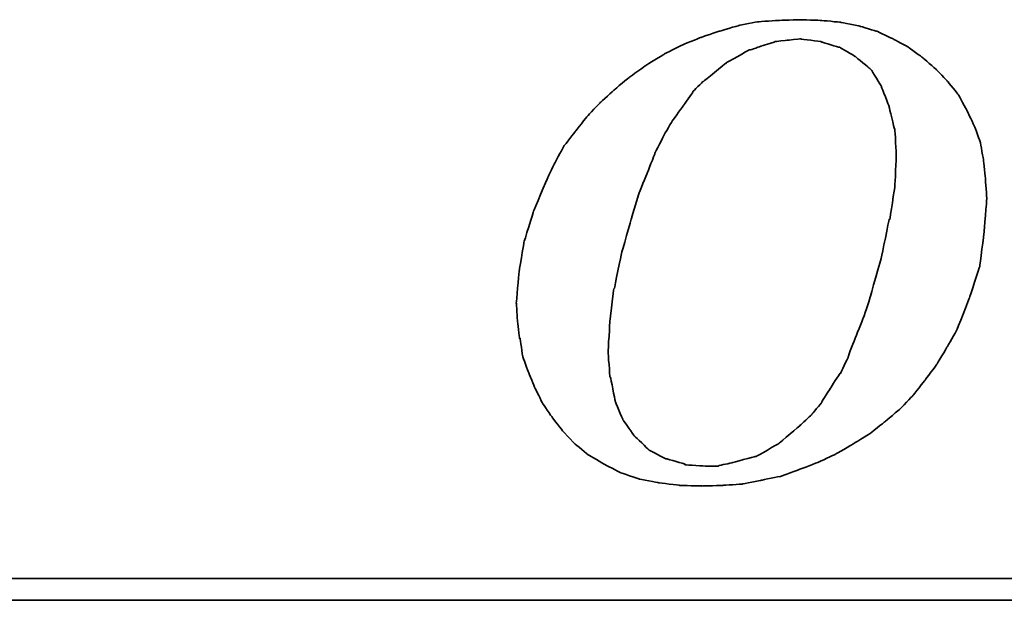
# Model space of a CAD drawing. Header units: millimetres. Extents: x 1 to 139, y 1 to 85.
# Tile 33 of 49: x 122.61 to 124.77, y 41.61 to 42.88. Entities that reach past the tile are written whole.
import ezdxf

# ---------------------------------------------------------------- set-up
doc = ezdxf.new("R2010")
doc.units = ezdxf.units.MM
doc.header["$LTSCALE"] = 0.05
doc.layers.add('DIM', color=4, linetype='CONTINUOUS')
doc.layers.add('layer 1', color=7, linetype='CONTINUOUS')

# ---------------------------------------------------------------- blocks, each defined once
blk = doc.blocks.new('TBI MOTION logo(完整正式版)')
at = {"layer": 'layer 1', "color": 22, "lineweight": 35}
for points, knots in [([(-11.34375, -6.98375), (-11.34375, -6.98375), (-10.91375, -7.43875), (-10.91375, -7.43875), (-10.91375, -7.43875), (-10.91375, -7.43875), (-10.38625, -7.87125), (-10.38625, -7.87125), (-10.38625, -7.87125), (-10.38625, -7.87125), (-9.81125, -8.20375), (-9.81125, -8.20375), (-9.81125, -8.20375), (-9.81125, -8.20375), (-9.21125, -8.51875), (-9.21125, -8.51875), (-9.21125, -8.51875), (-9.21125, -8.51875), (-8.51625, -8.75875), (-8.51625, -8.75875), (-8.51625, -8.75875), (-8.51625, -8.75875), (-7.77125, -8.90375), (-7.77125, -8.90375), (-7.77125, -8.90375), (-7.77125, -8.90375), (-6.97875, -8.99875), (-6.97875, -8.99875), (-6.97875, -8.99875), (-6.97875, -8.99875), (-6.14125, -9.02375), (-6.14125, -9.02375), (-6.14125, -9.02375), (-6.14125, -9.02375), (-5.37125, -8.99875), (-5.37125, -8.99875), (-5.37125, -8.99875), (-5.37125, -8.99875), (-4.65375, -8.94875), (-4.65375, -8.94875), (-4.65375, -8.94875), (-4.65375, -8.94875), (-3.93375, -8.80625), (-3.93375, -8.80625), (-3.93375, -8.80625), (-3.93375, -8.80625), (-3.21375, -8.66375), (-3.21375, -8.66375), (-3.21375, -8.66375), (-3.21375, -8.66375), (-2.49375, -8.39875), (-2.49375, -8.39875), (-2.49375, -8.39875), (-2.49375, -8.39875), (-1.79875, -8.13375), (-1.79875, -8.13375), (-1.79875, -8.13375), (-1.79875, -8.13375), (-1.17375, -7.84375), (-1.17375, -7.84375), (-1.17375, -7.84375), (-1.17375, -7.84375), (-0.52375, -7.46375), (-0.52375, -7.46375), (-0.52375, -7.46375), (-0.52375, -7.46375), (0.10124, -7.07875), (0.10124, -7.07875), (0.10124, -7.07875), (0.10124, -7.07875), (0.67625, -6.62375), (0.67625, -6.62375), (0.67625, -6.62375), (0.67625, -6.62375), (1.24874, -6.14375), (1.24874, -6.14375), (1.24874, -6.14375), (1.24874, -6.14375), (1.72874, -5.64125), (1.72874, -5.64125), (1.72874, -5.64125), (1.72874, -5.64125), (2.18624, -5.06375), (2.18624, -5.06375), (2.18624, -5.06375), (2.18624, -5.06375), (2.61625, -4.48874), (2.61625, -4.48874), (2.61625, -4.48874), (2.61625, -4.48874), (3.00125, -3.83874), (3.00125, -3.83874), (3.00125, -3.83874), (3.00125, -3.83874), (3.36124, -3.21374), (3.36124, -3.21374), (3.36124, -3.21374), (3.36124, -3.21374), (3.84374, -1.99125), (3.84374, -1.99125), (3.84374, -1.99125), (3.84374, -1.99125), (4.22625, -0.81875), (4.22625, -0.81875), (4.22625, -0.81875), (4.22625, -0.81875), (4.39125, 0.45624), (4.39125, 0.45624), (4.39125, 0.45624), (4.39125, 0.45624), (4.48874, 1.70124), (4.48874, 1.70124), (4.48874, 1.70124), (4.48874, 1.70124), (4.43874, 2.44625), (4.43874, 2.44625), (4.43874, 2.44625), (4.43874, 2.44625), (4.36874, 3.14125), (4.36874, 3.14125), (4.36874, 3.14125), (4.36874, 3.14125), (4.25125, 3.81125), (4.25125, 3.81125), (4.25125, 3.81125), (4.25125, 3.81125), (4.03124, 4.41125), (4.03124, 4.41125), (4.03124, 4.41125), (4.03124, 4.41125), (3.74374, 5.01125), (3.74374, 5.01125), (3.74374, 5.01125), (3.74374, 5.01125), (3.43124, 5.58875), (3.43124, 5.58875), (3.43124, 5.58875), (3.43124, 5.58875), (3.02625, 6.09125), (3.02625, 6.09125), (3.02625, 6.09125), (3.02625, 6.09125), (2.59374, 6.54875), (2.59374, 6.54875), (2.59374, 6.54875), (2.59374, 6.54875), (2.09124, 6.98125), (2.09124, 6.98125), (2.09124, 6.98125), (2.09124, 6.98125), (1.56124, 7.36625), (1.56124, 7.36625), (1.56124, 7.36625), (1.56124, 7.36625), (0.98624, 7.67625), (0.98624, 7.67625), (0.98624, 7.67625), (0.98624, 7.67625), (0.38624, 7.96375), (0.38624, 7.96375), (0.38624, 7.96375), (0.38624, 7.96375), (-0.25875, 8.15625), (-0.25875, 8.15625), (-0.25875, 8.15625), (-0.25875, 8.15625), (-0.98125, 8.30125), (-0.98125, 8.30125), (-0.98125, 8.30125), (-0.98125, 8.30125), (-1.70124, 8.37125), (-1.70124, 8.37125), (-1.70124, 8.37125), (-1.70124, 8.37125), (-2.49375, 8.39624), (-2.49375, 8.39624), (-2.49375, 8.39624), (-2.49375, 8.39624), (-3.28625, 8.37125), (-3.28625, 8.37125), (-3.28625, 8.37125), (-3.28625, 8.37125), (-4.05125, 8.32125), (-4.05125, 8.32125), (-4.05125, 8.32125), (-4.05125, 8.32125), (-4.77375, 8.18125), (-4.77375, 8.18125), (-4.77375, 8.18125), (-4.77375, 8.18125), (-5.51625, 7.96375), (-5.51625, 7.96375), (-5.51625, 7.96375), (-5.51625, 7.96375), (-6.21125, 7.72625), (-6.21125, 7.72625), (-6.21125, 7.72625), (-6.21125, 7.72625), (-6.92875, 7.43625), (-6.92875, 7.43625), (-6.92875, 7.43625), (-6.92875, 7.43625), (-7.57875, 7.10125), (-7.57875, 7.10125), (-7.57875, 7.10125), (-7.57875, 7.10125), (-8.24875, 6.69125), (-8.24875, 6.69125), (-8.24875, 6.69125), (-8.24875, 6.69125), (-8.84875, 6.26125), (-8.84875, 6.26125), (-8.84875, 6.26125), (-8.84875, 6.26125), (-9.42625, 5.78125), (-9.42625, 5.78125), (-9.42625, 5.78125), (-9.42625, 5.78125), (-9.95375, 5.30125), (-9.95375, 5.30125), (-9.95375, 5.30125), (-9.95375, 5.30125), (-10.43375, 4.79624), (-10.43375, 4.79624), (-10.43375, 4.79624), (-10.43375, 4.79624), (-10.88875, 4.22125), (-10.88875, 4.22125), (-10.88875, 4.22125), (-10.88875, 4.22125), (-11.29875, 3.69375), (-11.29875, 3.69375), (-11.29875, 3.69375), (-11.29875, 3.69375), (-11.63375, 3.09125), (-11.63375, 3.09125), (-11.63375, 3.09125), (-11.63375, 3.09125), (-11.91875, 2.49625), (-11.91875, 2.49625), (-11.91875, 2.49625), (-11.91875, 2.49625), (-12.44875, 1.24625), (-12.44875, 1.24625), (-12.44875, 1.24625), (-12.44875, 1.24625), (-12.80875, 0.06874), (-12.80875, 0.06874), (-12.80875, 0.06874), (-12.80875, 0.06874), (-12.99875, -1.07875), (-12.99875, -1.07875), (-12.99875, -1.07875), (-12.99875, -1.07875), (-13.09375, -2.18375), (-13.09375, -2.18375), (-13.09375, -2.18375), (-13.09375, -2.18375), (-13.04875, -2.85375), (-13.04875, -2.85375), (-13.04875, -2.85375), (-13.04875, -2.85375), (-12.97375, -3.50375), (-12.97375, -3.50375), (-12.97375, -3.50375), (-12.97375, -3.50375), (-12.95375, -3.50375), (-12.95375, -3.50375), (-12.95375, -3.50375), (-12.95375, -3.50375), (-12.85375, -4.17375), (-12.85375, -4.17375), (-12.85375, -4.17375), (-12.85375, -4.17375), (-12.63875, -4.77624), (-12.63875, -4.77624), (-12.63875, -4.77624), (-12.63875, -4.77624), (-12.39875, -5.35125), (-12.39875, -5.35125), (-12.39875, -5.35125), (-12.39875, -5.35125), (-12.11375, -5.92875), (-12.11375, -5.92875), (-12.11375, -5.92875), (-12.11375, -5.92875), (-11.75375, -6.45375), (-11.75375, -6.45375), (-11.75375, -6.45375), (-11.75375, -6.45375), (-11.34375, -6.98375), (-11.34375, -6.98375)], [0, 0, 0, 0, 0.01369863, 0.01369863, 0.01369863, 0.01369864, 0.02739726, 0.02739726, 0.02739726, 0.02739727, 0.04109589, 0.04109589, 0.04109589, 0.0410959, 0.05479452, 0.05479452, 0.05479452, 0.05479453, 0.06849315, 0.06849315, 0.06849315, 0.06849316, 0.08219178, 0.08219178, 0.08219178, 0.08219179, 0.09589041, 0.09589041, 0.09589041, 0.09589042, 0.10958904, 0.10958904, 0.10958904, 0.10958905, 0.12328767, 0.12328767, 0.12328767, 0.12328768, 0.1369863, 0.1369863, 0.1369863, 0.13698631, 0.15068493, 0.15068493, 0.15068493, 0.15068494, 0.16438356, 0.16438356, 0.16438356, 0.16438357, 0.17808219, 0.17808219, 0.17808219, 0.1780822, 0.19178082, 0.19178082, 0.19178082, 0.19178083, 0.20547945, 0.20547945, 0.20547945, 0.20547946, 0.21917808, 0.21917808, 0.21917808, 0.21917809, 0.23287671, 0.23287671, 0.23287671, 0.23287672, 0.24657534, 0.24657534, 0.24657534, 0.24657535, 0.26027397, 0.26027397, 0.26027397, 0.26027398, 0.2739726, 0.2739726, 0.2739726, 0.27397261, 0.28767123, 0.28767123, 0.28767123, 0.28767124, 0.30136986, 0.30136986, 0.30136986, 0.30136987, 0.31506849, 0.31506849, 0.31506849, 0.3150685, 0.32876712, 0.32876712, 0.32876712, 0.32876713, 0.34246575, 0.34246575, 0.34246575, 0.34246576, 0.35616438, 0.35616438, 0.35616438, 0.35616439, 0.36986301, 0.36986301, 0.36986301, 0.36986302, 0.38356164, 0.38356164, 0.38356164, 0.38356165, 0.39726027, 0.39726027, 0.39726027, 0.39726028, 0.4109589, 0.4109589, 0.4109589, 0.41095891, 0.42465753, 0.42465753, 0.42465753, 0.42465754, 0.43835616, 0.43835616, 0.43835616, 0.43835617, 0.45205479, 0.45205479, 0.45205479, 0.4520548, 0.46575342, 0.46575342, 0.46575342, 0.46575343, 0.47945205, 0.47945205, 0.47945205, 0.47945206, 0.49315068, 0.49315068, 0.49315068, 0.49315069, 0.50684932, 0.50684932, 0.50684932, 0.50684933, 0.52054795, 0.52054795, 0.52054795, 0.52054796, 0.53424658, 0.53424658, 0.53424658, 0.53424659, 0.54794521, 0.54794521, 0.54794521, 0.54794522, 0.56164384, 0.56164384, 0.56164384, 0.56164385, 0.57534247, 0.57534247, 0.57534247, 0.57534248, 0.5890411, 0.5890411, 0.5890411, 0.58904111, 0.60273973, 0.60273973, 0.60273973, 0.60273974, 0.61643836, 0.61643836, 0.61643836, 0.61643837, 0.63013699, 0.63013699, 0.63013699, 0.630137, 0.64383562, 0.64383562, 0.64383562, 0.64383563, 0.65753425, 0.65753425, 0.65753425, 0.65753426, 0.67123288, 0.67123288, 0.67123288, 0.67123289, 0.68493151, 0.68493151, 0.68493151, 0.68493152, 0.69863014, 0.69863014, 0.69863014, 0.69863015, 0.71232877, 0.71232877, 0.71232877, 0.71232878, 0.7260274, 0.7260274, 0.7260274, 0.72602741, 0.73972603, 0.73972603, 0.73972603, 0.73972604, 0.75342466, 0.75342466, 0.75342466, 0.75342467, 0.76712329, 0.76712329, 0.76712329, 0.7671233, 0.78082192, 0.78082192, 0.78082192, 0.78082193, 0.79452055, 0.79452055, 0.79452055, 0.79452056, 0.80821918, 0.80821918, 0.80821918, 0.80821919, 0.82191781, 0.82191781, 0.82191781, 0.82191782, 0.83561644, 0.83561644, 0.83561644, 0.83561645, 0.84931507, 0.84931507, 0.84931507, 0.84931508, 0.8630137, 0.8630137, 0.8630137, 0.86301371, 0.87671233, 0.87671233, 0.87671233, 0.87671234, 0.89041096, 0.89041096, 0.89041096, 0.89041097, 0.90410959, 0.90410959, 0.90410959, 0.9041096, 0.91780822, 0.91780822, 0.91780822, 0.91780823, 0.93150685, 0.93150685, 0.93150685, 0.93150686, 0.94520548, 0.94520548, 0.94520548, 0.94520549, 0.95890411, 0.95890411, 0.95890411, 0.95890412, 0.97260274, 0.97260274, 0.97260274, 0.97260275, 0.98630137, 0.98630137, 0.98630137, 0.98630138, 1, 1, 1, 1]), ([(-8.77875, 1.03124), (-8.77875, 1.03124), (-8.51625, 1.89625), (-8.51625, 1.89625), (-8.51625, 1.89625), (-8.51625, 1.89625), (-8.20375, 2.66375), (-8.20375, 2.66375), (-8.20375, 2.66375), (-8.20375, 2.66375), (-7.91625, 3.38125), (-7.91625, 3.38125), (-7.91625, 3.38125), (-7.91625, 3.38125), (-7.91625, 3.40624), (-7.91625, 3.40624), (-7.91625, 3.40624), (-7.91625, 3.40624), (-7.57875, 4.07624), (-7.57875, 4.07624), (-7.57875, 4.07624), (-7.57875, 4.07624), (-7.24375, 4.65125), (-7.24375, 4.65125), (-7.24375, 4.65125), (-7.24375, 4.65125), (-7.21875, 4.65125), (-7.21875, 4.65125), (-7.21875, 4.65125), (-7.21875, 4.65125), (-7.21875, 4.67624), (-7.21875, 4.67624), (-7.21875, 4.67624), (-7.21875, 4.67624), (-6.83625, 5.20375), (-6.83625, 5.20375), (-6.83625, 5.20375), (-6.83625, 5.20375), (-6.49875, 5.68625), (-6.49875, 5.68625), (-6.49875, 5.68625), (-6.49875, 5.68625), (-6.49875, 5.70625), (-6.49875, 5.70625), (-6.49875, 5.70625), (-6.49875, 5.70625), (-6.11625, 6.09125), (-6.11625, 6.09125), (-6.11625, 6.09125), (-6.11625, 6.09125), (-6.09125, 6.09125), (-6.09125, 6.09125), (-6.09125, 6.09125), (-6.09125, 6.09125), (-5.27375, 6.76625), (-5.27375, 6.76625), (-5.27375, 6.76625), (-5.27375, 6.76625), (-5.24875, 6.76625), (-5.24875, 6.76625), (-5.24875, 6.76625), (-5.24875, 6.76625), (-5.24875, 6.78625), (-5.24875, 6.78625), (-5.24875, 6.78625), (-5.24875, 6.78625), (-4.38875, 7.26624), (-4.38875, 7.26624), (-4.38875, 7.26624), (-4.38875, 7.26624), (-4.36125, 7.26624), (-4.36125, 7.26624), (-4.36125, 7.26624), (-4.36125, 7.26624), (-3.93375, 7.41125), (-3.93375, 7.41125), (-3.93375, 7.41125), (-3.93375, 7.41125), (-3.47375, 7.55625), (-3.47375, 7.55625), (-3.47375, 7.55625), (-3.47375, 7.55625), (-3.45375, 7.55625), (-3.45375, 7.55625), (-3.45375, 7.55625), (-3.45375, 7.55625), (-3.42875, 7.58124), (-3.42875, 7.58124), (-3.42875, 7.58124), (-3.42875, 7.58124), (-2.97375, 7.62625), (-2.97375, 7.62625), (-2.97375, 7.62625), (-2.97375, 7.62625), (-2.49375, 7.67625), (-2.49375, 7.67625), (-2.49375, 7.67625), (-2.49375, 7.67625), (-2.46875, 7.67625), (-2.46875, 7.67625), (-2.46875, 7.67625), (-2.46875, 7.67625), (-1.70124, 7.58124), (-1.70124, 7.58124), (-1.70124, 7.58124), (-1.70124, 7.58124), (-1.67875, 7.55625), (-1.67875, 7.55625), (-1.67875, 7.55625), (-1.67875, 7.55625), (-1.65375, 7.55625), (-1.65375, 7.55625), (-1.65375, 7.55625), (-1.65375, 7.55625), (-1.03125, 7.36625), (-1.03125, 7.36625), (-1.03125, 7.36625), (-1.03125, 7.36625), (-1.00625, 7.36625), (-1.00625, 7.36625), (-1.00625, 7.36625), (-1.00625, 7.36625), (-0.43124, 7.02624), (-0.43124, 7.02624), (-0.43124, 7.02624), (-0.43124, 7.02624), (-0.40625, 7.00624), (-0.40625, 7.00624), (-0.40625, 7.00624), (-0.40625, 7.00624), (0.12124, 6.57124), (0.12124, 6.57124), (0.12124, 6.57124), (0.12124, 6.57124), (0.14624, 6.54875), (0.14624, 6.54875), (0.14624, 6.54875), (0.14624, 6.54875), (0.17124, 6.52375), (0.17124, 6.52375), (0.17124, 6.52375), (0.17124, 6.52375), (0.55625, 5.89875), (0.55625, 5.89875), (0.55625, 5.89875), (0.55625, 5.89875), (0.55625, 5.87625), (0.55625, 5.87625), (0.55625, 5.87625), (0.55625, 5.87625), (0.84124, 5.15625), (0.84124, 5.15625), (0.84124, 5.15625), (0.84124, 5.15625), (0.84124, 5.13125), (0.84124, 5.13125), (0.84124, 5.13125), (0.84124, 5.13125), (1.03624, 4.31875), (1.03624, 4.31875), (1.03624, 4.31875), (1.03624, 4.31875), (1.05624, 4.31875), (1.05624, 4.31875), (1.05624, 4.31875), (1.05624, 4.31875), (1.05624, 4.29125), (1.05624, 4.29125), (1.05624, 4.29125), (1.05624, 4.29125), (1.10625, 3.33125), (1.10625, 3.33125), (1.10625, 3.33125), (1.10625, 3.33125), (1.10625, 3.30875), (1.10625, 3.30875), (1.10625, 3.30875), (1.10625, 3.30875), (1.05624, 2.20624), (1.05624, 2.20624), (1.05624, 2.20624), (1.05624, 2.20624), (1.05624, 2.18124), (1.05624, 2.18124), (1.05624, 2.18124), (1.05624, 2.18124), (0.86624, 0.93624), (0.86624, 0.93624), (0.86624, 0.93624), (0.86624, 0.93624), (0.84124, 0.93624), (0.84124, 0.93624), (0.84124, 0.93624), (0.84124, 0.93624), (0.55625, -0.45874), (0.55625, -0.45874), (0.55625, -0.45874), (0.55625, -0.45874), (0.12124, -1.99125), (0.12124, -1.99125), (0.12124, -1.99125), (0.12124, -1.99125), (0.12124, -2.01874), (0.12124, -2.01874), (0.12124, -2.01874), (0.12124, -2.01874), (-0.13874, -2.78375), (-0.13874, -2.78375), (-0.13874, -2.78375), (-0.13874, -2.78375), (-0.43124, -3.50375), (-0.43124, -3.50375), (-0.43124, -3.50375), (-0.43124, -3.50375), (-0.69375, -4.19875), (-0.69375, -4.19875), (-0.69375, -4.19875), (-0.69375, -4.19875), (-0.69375, -4.22375), (-0.69375, -4.22375), (-0.69375, -4.22375), (-0.69375, -4.22375), (-0.98125, -4.82374), (-0.98125, -4.82374), (-0.98125, -4.82374), (-0.98125, -4.82374), (-1.00625, -4.82374), (-1.00625, -4.82374), (-1.00625, -4.82374), (-1.00625, -4.82374), (-1.33875, -5.35125), (-1.33875, -5.35125), (-1.33875, -5.35125), (-1.33875, -5.35125), (-1.67875, -5.87875), (-1.67875, -5.87875), (-1.67875, -5.87875), (-1.67875, -5.87875), (-1.67875, -5.90375), (-1.67875, -5.90375), (-1.67875, -5.90375), (-1.67875, -5.90375), (-2.05875, -6.35875), (-2.05875, -6.35875), (-2.05875, -6.35875), (-2.05875, -6.35875), (-2.08375, -6.38375), (-2.08375, -6.38375), (-2.08375, -6.38375), (-2.08375, -6.38375), (-2.46875, -6.74375), (-2.46875, -6.74375), (-2.46875, -6.74375), (-2.46875, -6.74375), (-3.25875, -7.41625), (-3.25875, -7.41625), (-3.25875, -7.41625), (-3.25875, -7.41625), (-3.28625, -7.43875), (-3.28625, -7.43875), (-3.28625, -7.43875), (-3.28625, -7.43875), (-4.12375, -7.91875), (-4.12375, -7.91875), (-4.12375, -7.91875), (-4.12375, -7.91875), (-4.14875, -7.91875), (-4.14875, -7.91875), (-4.14875, -7.91875), (-4.14875, -7.91875), (-4.17125, -7.91875), (-4.17125, -7.91875), (-4.17125, -7.91875), (-4.17125, -7.91875), (-5.03375, -8.15875), (-5.03375, -8.15875), (-5.03375, -8.15875), (-5.03375, -8.15875), (-5.51625, -8.25625), (-5.51625, -8.25625), (-5.51625, -8.25625), (-5.51625, -8.25625), (-5.54125, -8.27875), (-5.54125, -8.27875), (-5.54125, -8.27875), (-5.54125, -8.27875), (-5.56375, -8.27875), (-5.56375, -8.27875), (-5.56375, -8.27875), (-5.56375, -8.27875), (-5.99625, -8.27875), (-5.99625, -8.27875), (-5.99625, -8.27875), (-5.99625, -8.27875), (-6.76375, -8.23125), (-6.76375, -8.23125), (-6.76375, -8.23125), (-6.76375, -8.23125), (-6.78875, -8.23125), (-6.78875, -8.23125), (-6.78875, -8.23125), (-6.78875, -8.23125), (-6.78875, -8.20375), (-6.78875, -8.20375), (-6.78875, -8.20375), (-6.78875, -8.20375), (-7.45875, -8.01375), (-7.45875, -8.01375), (-7.45875, -8.01375), (-7.45875, -8.01375), (-7.48375, -8.01375), (-7.48375, -8.01375), (-7.48375, -8.01375), (-7.48375, -8.01375), (-7.50875, -8.01375), (-7.50875, -8.01375), (-7.50875, -8.01375), (-7.50875, -8.01375), (-8.13125, -7.67875), (-8.13125, -7.67875), (-8.13125, -7.67875), (-8.13125, -7.67875), (-8.15625, -7.65375), (-8.15625, -7.65375), (-8.15625, -7.65375), (-8.15625, -7.65375), (-8.65875, -7.17375), (-8.65875, -7.17375), (-8.65875, -7.17375), (-8.65875, -7.17375), (-8.68375, -7.14875), (-8.68375, -7.14875), (-8.68375, -7.14875), (-8.68375, -7.14875), (-9.08875, -6.57375), (-9.08875, -6.57375), (-9.08875, -6.57375), (-9.08875, -6.57375), (-9.11375, -6.54875), (-9.11375, -6.54875), (-9.11375, -6.54875), (-9.11375, -6.54875), (-9.11375, -6.52875), (-9.11375, -6.52875), (-9.11375, -6.52875), (-9.11375, -6.52875), (-9.40375, -5.85375), (-9.40375, -5.85375), (-9.40375, -5.85375), (-9.40375, -5.85375), (-9.40375, -5.82875), (-9.40375, -5.82875), (-9.40375, -5.82875), (-9.40375, -5.82875), (-9.56875, -4.96875), (-9.56875, -4.96875), (-9.56875, -4.96875), (-9.56875, -4.96875), (-9.59375, -4.94375), (-9.59375, -4.94375), (-9.59375, -4.94375), (-9.59375, -4.94375), (-9.66375, -4.03375), (-9.66375, -4.03375), (-9.66375, -4.03375), (-9.66375, -4.03375), (-9.66375, -4.00875), (-9.66375, -4.00875), (-9.66375, -4.00875), (-9.66375, -4.00875), (-9.59375, -2.85375), (-9.59375, -2.85375), (-9.59375, -2.85375), (-9.59375, -2.85375), (-9.45125, -1.65875), (-9.45125, -1.65875), (-9.45125, -1.65875), (-9.45125, -1.65875), (-9.42625, -1.63375), (-9.42625, -1.63375), (-9.42625, -1.63375), (-9.42625, -1.63375), (-9.16125, -0.33875), (-9.16125, -0.33875), (-9.16125, -0.33875), (-9.16125, -0.33875), (-8.77875, 1.00624), (-8.77875, 1.00624), (-8.77875, 1.00624), (-8.77875, 1.00624), (-8.77875, 1.03124), (-8.77875, 1.03124)], [0, 0, 0, 0, 0.01020408, 0.01020408, 0.01020408, 0.01020409, 0.02040816, 0.02040816, 0.02040816, 0.02040817, 0.03061224, 0.03061224, 0.03061224, 0.03061225, 0.04081633, 0.04081633, 0.04081633, 0.04081634, 0.05102041, 0.05102041, 0.05102041, 0.05102042, 0.06122449, 0.06122449, 0.06122449, 0.0612245, 0.07142857, 0.07142857, 0.07142857, 0.07142858, 0.08163265, 0.08163265, 0.08163265, 0.08163266, 0.09183673, 0.09183673, 0.09183673, 0.09183674, 0.10204082, 0.10204082, 0.10204082, 0.10204083, 0.1122449, 0.1122449, 0.1122449, 0.11224491, 0.12244898, 0.12244898, 0.12244898, 0.12244899, 0.13265306, 0.13265306, 0.13265306, 0.13265307, 0.14285714, 0.14285714, 0.14285714, 0.14285715, 0.15306122, 0.15306122, 0.15306122, 0.15306123, 0.16326531, 0.16326531, 0.16326531, 0.16326532, 0.17346939, 0.17346939, 0.17346939, 0.1734694, 0.18367347, 0.18367347, 0.18367347, 0.18367348, 0.19387755, 0.19387755, 0.19387755, 0.19387756, 0.20408163, 0.20408163, 0.20408163, 0.20408164, 0.21428571, 0.21428571, 0.21428571, 0.21428572, 0.2244898, 0.2244898, 0.2244898, 0.22448981, 0.23469388, 0.23469388, 0.23469388, 0.23469389, 0.24489796, 0.24489796, 0.24489796, 0.24489797, 0.25510204, 0.25510204, 0.25510204, 0.25510205, 0.26530612, 0.26530612, 0.26530612, 0.26530613, 0.2755102, 0.2755102, 0.2755102, 0.27551021, 0.28571429, 0.28571429, 0.28571429, 0.2857143, 0.29591837, 0.29591837, 0.29591837, 0.29591838, 0.30612245, 0.30612245, 0.30612245, 0.30612246, 0.31632653, 0.31632653, 0.31632653, 0.31632654, 0.32653061, 0.32653061, 0.32653061, 0.32653062, 0.33673469, 0.33673469, 0.33673469, 0.3367347, 0.34693878, 0.34693878, 0.34693878, 0.34693879, 0.35714286, 0.35714286, 0.35714286, 0.35714287, 0.36734694, 0.36734694, 0.36734694, 0.36734695, 0.37755102, 0.37755102, 0.37755102, 0.37755103, 0.3877551, 0.3877551, 0.3877551, 0.38775511, 0.39795918, 0.39795918, 0.39795918, 0.39795919, 0.40816327, 0.40816327, 0.40816327, 0.40816328, 0.41836735, 0.41836735, 0.41836735, 0.41836736, 0.42857143, 0.42857143, 0.42857143, 0.42857144, 0.43877551, 0.43877551, 0.43877551, 0.43877552, 0.44897959, 0.44897959, 0.44897959, 0.4489796, 0.45918367, 0.45918367, 0.45918367, 0.45918368, 0.46938776, 0.46938776, 0.46938776, 0.46938777, 0.47959184, 0.47959184, 0.47959184, 0.47959185, 0.48979592, 0.48979592, 0.48979592, 0.48979593, 0.5, 0.5, 0.5, 0.50000001, 0.51020408, 0.51020408, 0.51020408, 0.51020409, 0.52040816, 0.52040816, 0.52040816, 0.52040817, 0.53061224, 0.53061224, 0.53061224, 0.53061225, 0.54081633, 0.54081633, 0.54081633, 0.54081634, 0.55102041, 0.55102041, 0.55102041, 0.55102042, 0.56122449, 0.56122449, 0.56122449, 0.5612245, 0.57142857, 0.57142857, 0.57142857, 0.57142858, 0.58163265, 0.58163265, 0.58163265, 0.58163266, 0.59183673, 0.59183673, 0.59183673, 0.59183674, 0.60204082, 0.60204082, 0.60204082, 0.60204083, 0.6122449, 0.6122449, 0.6122449, 0.61224491, 0.62244898, 0.62244898, 0.62244898, 0.62244899, 0.63265306, 0.63265306, 0.63265306, 0.63265307, 0.64285714, 0.64285714, 0.64285714, 0.64285715, 0.65306122, 0.65306122, 0.65306122, 0.65306123, 0.66326531, 0.66326531, 0.66326531, 0.66326532, 0.67346939, 0.67346939, 0.67346939, 0.6734694, 0.68367347, 0.68367347, 0.68367347, 0.68367348, 0.69387755, 0.69387755, 0.69387755, 0.69387756, 0.70408163, 0.70408163, 0.70408163, 0.70408164, 0.71428571, 0.71428571, 0.71428571, 0.71428572, 0.7244898, 0.7244898, 0.7244898, 0.72448981, 0.73469388, 0.73469388, 0.73469388, 0.73469389, 0.74489796, 0.74489796, 0.74489796, 0.74489797, 0.75510204, 0.75510204, 0.75510204, 0.75510205, 0.76530612, 0.76530612, 0.76530612, 0.76530613, 0.7755102, 0.7755102, 0.7755102, 0.77551021, 0.78571429, 0.78571429, 0.78571429, 0.7857143, 0.79591837, 0.79591837, 0.79591837, 0.79591838, 0.80612245, 0.80612245, 0.80612245, 0.80612246, 0.81632653, 0.81632653, 0.81632653, 0.81632654, 0.82653061, 0.82653061, 0.82653061, 0.82653062, 0.83673469, 0.83673469, 0.83673469, 0.8367347, 0.84693878, 0.84693878, 0.84693878, 0.84693879, 0.85714286, 0.85714286, 0.85714286, 0.85714287, 0.86734694, 0.86734694, 0.86734694, 0.86734695, 0.87755102, 0.87755102, 0.87755102, 0.87755103, 0.8877551, 0.8877551, 0.8877551, 0.88775511, 0.89795918, 0.89795918, 0.89795918, 0.89795919, 0.90816327, 0.90816327, 0.90816327, 0.90816328, 0.91836735, 0.91836735, 0.91836735, 0.91836736, 0.92857143, 0.92857143, 0.92857143, 0.92857144, 0.93877551, 0.93877551, 0.93877551, 0.93877552, 0.94897959, 0.94897959, 0.94897959, 0.9489796, 0.95918367, 0.95918367, 0.95918367, 0.95918368, 0.96938776, 0.96938776, 0.96938776, 0.96938777, 0.97959184, 0.97959184, 0.97959184, 0.97959185, 0.98979592, 0.98979592, 0.98979592, 0.98979593, 1, 1, 1, 1]), ([(75.90875, -9.47875), (75.90875, -9.47875), (75.90875, -12.28625), (75.90875, -12.28625), (75.90875, -12.28625), (75.90875, -12.28625), (75.90875, -12.47875), (75.90875, -12.47875), (75.90875, -12.47875), (75.90875, -12.47875), (75.71625, -12.47875), (75.71625, -12.47875), (75.71625, -12.47875), (75.71625, -12.47875), (-88.32875, -12.47875), (-88.32875, -12.47875), (-88.32875, -12.47875), (-88.32875, -12.47875), (-88.32875, -13.29375), (-88.32875, -13.29375), (-88.32875, -13.29375), (-88.32875, -13.29375), (82.89125, -13.29375), (82.89125, -13.29375), (82.89125, -13.29375), (82.89125, -13.29375), (75.90875, -9.47875), (75.90875, -9.47875)], [0, 0, 0, 0, 0.14285714, 0.14285714, 0.14285714, 0.14285715, 0.28571429, 0.28571429, 0.28571429, 0.2857143, 0.42857143, 0.42857143, 0.42857143, 0.42857144, 0.57142857, 0.57142857, 0.57142857, 0.57142858, 0.71428571, 0.71428571, 0.71428571, 0.71428572, 0.85714286, 0.85714286, 0.85714286, 0.85714287, 1, 1, 1, 1])]:
    blk.add_open_spline(points, degree=3, knots=knots, dxfattribs=at)

msp = doc.modelspace()

# ---------------------------------------------------------------- block references
at = {"layer": 'DIM', "color": 7, "xscale": 0.0588462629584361, "yscale": 0.0588462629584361, "zscale": 0.0588462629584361}
msp.add_blockref('TBI MOTION logo(完整正式版)', (124.4677, 42.3886), dxfattribs=at)

doc.saveas('drawing.dxf')
